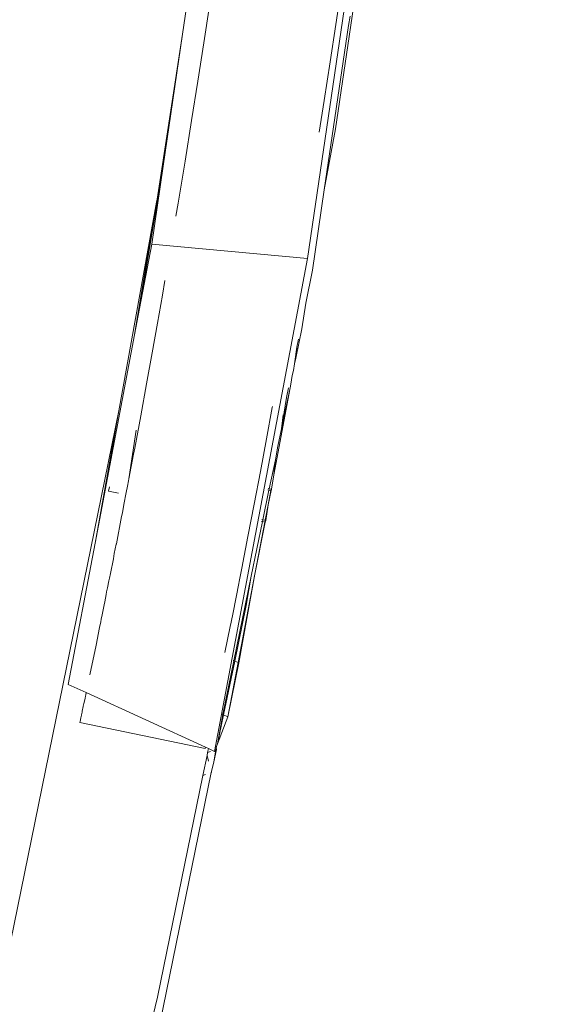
# Model space of a CAD drawing. Header units: millimetres. Extents: x 504675 to 860349, y -23215 to 63575.
# Tile 101 of 177: x 592537 to 592582, y 32815 to 32898. Entities that reach past the tile are written whole.
import ezdxf
from ezdxf import colors
from ezdxf.entities.mleader import LeaderData, LeaderLine
from ezdxf.math import Vec2, Vec3

# ---------------------------------------------------------------- set-up
doc = ezdxf.new("R2010")
doc.units = ezdxf.units.MM
doc.header["$LTSCALE"] = 10
doc.header["$PDMODE"] = 35
doc.header["$PDSIZE"] = -1000
doc.linetypes.add('LEVEL-F-OVERALL LAYOUT$0$HIDDEN', pattern=[0.375, 0.25, -0.125])
doc.layers.get('0').update_dxf_attribs({"linetype": 'CONTINUOUS'})
doc.layers.get('Defpoints').update_dxf_attribs({"color": 253, "linetype": 'CONTINUOUS'})
for name, color, linetype, lineweight in [('ARCH', 8, 'CONTINUOUS', 0), ('DIM', 8, 'CONTINUOUS', 15), ('furniture', 8, 'CONTINUOUS', 5), ('level-C-ELEVATION-$0$I-ANNO-TEXT', 8, 'CONTINUOUS', 18)]:
    doc.layers.add(name, color=color, linetype=linetype, lineweight=lineweight)
doc.layers.add('LEVEL-F-OVERALL LAYOUT$0$DASH1L', color=8, linetype='LEVEL-F-OVERALL LAYOUT$0$HIDDEN')
doc.styles.add('level-C-ELEVATION-$0$KGD - Note', font='romans.shx', dxfattribs={"width": 0.7, "height": 2})
doc.styles.get("Standard").update_dxf_attribs({"font": 'verdana.ttf'})
doc.dimstyles.new('LBF 50', dxfattribs={"dimscale": 25, "dimtxt": 1.75, "dimasz": 1.75, "dimexe": 1, "dimexo": 1, "dimgap": 1, "dimtad": 1, "dimdec": 0, "dimrnd": 5, "dimzin": 12, "dimdsep": 46, "dimtxsty": 'Standard', "dimblk": 'CLOSEDBLANK', "dimcen": 0, "dimclrd": 256, "dimclre": 256, "dimclrt": 256, "dimadec": 0, "dimazin": 3, "dimtfac": 1, "dimtdec": 0, "dimtofl": 0, "dimtmove": 0, "dimatfit": 3, "dimldrblk": 'CLOSEDBLANK', "dimfxl": 0.18, "dimtolj": 1, "dimtzin": 0, "dimlwd": -1, "dimlwe": -1, "dimarcsym": 0})

# ---------------------------------------------------------------- blocks, each defined once
blk = doc.blocks.new('ARCH')
at = {"layer": 'LEVEL-F-OVERALL LAYOUT$0$DASH1L'}
h = blk.add_hatch(dxfattribs=at)
h.set_pattern_fill('ANGLE', color=8, scale=10, angle=352.06644)
h.set_pattern_definition([(352.0664444, (-404119.055, 373340.98), (9.6410197, 69.1814516), [50.8, -19.05]), (82.0664444, (-404119.055, 373340.98), (-69.1814516, 9.6410197), [50.8, -19.05])])
edge = h.paths.add_edge_path(flags=16)
edge.add_line((572074.712, 35847.062), (602196.904, 29528.217))
edge.add_line((602196.904, 29528.217), (599472.63, 39352.005))
edge.add_arc((597545.364, 38817.547), 2000, 15.499436, 89.998351)
edge.add_line((597545.422, 40817.547), (573256.113, 40817.547))
edge.add_arc((576210.344, 22394.182), 18658.72, 99.1099624, 106.6903327)
edge.add_line((570851.58, 40266.829), (572074.712, 35847.062))
h.paths.add_polyline_path([(583373.777, 40815.973), (583374.097, 40875.042), (586424.097, 40859.112), (586423.937, 40815.973)], flags=16)
h.paths.add_polyline_path([(600840.891, 34605.132), (600792.778, 34591.523), (599497.965, 39260.646), (599546.078, 39274.255)])
h.paths.add_polyline_path([(587210.4, 32671.778), (587194.965, 32598.383), (582692.955, 33542.787), (582708.389, 33616.182)])
edge = h.paths.add_edge_path()
edge.add_line((572071.73, 35387.893), (601863.317, 29138.4))
edge.add_arc((601986.5, 29725.619), 600, 258.152638, 375.499436)
edge.add_line((602564.68, 29885.956), (599906.265, 39472.258))
edge.add_arc((597545.364, 38817.547), 2450, 15.499436, 89.998351)
edge.add_line((597545.435, 41267.547), (573220.478, 41267.547))
edge.add_arc((576210.344, 22394.182), 19108.72, 99.0018321, 106.2358191)
edge.add_arc((571035.465, 40164.758), 600, 106.235819, 195.468967)
edge.add_line((570457.2, 40004.728), (571616.648, 35815.082))
edge.add_arc((572194.913, 35975.111), 600, 195.468967, 258.152638)
h.paths.add_polyline_path([(587210.4, 32671.778), (587195.409, 32600.494), (587195.432, 32600.49)])
at = {"layer": 'furniture'}
for p, q in [((592550.524, 32896.886), (592554.733, 32925.511)), ((592561.144, 32877.871), (592568.183, 32925.739)), ((592566.356, 32908.117), (592563.497, 32888.883)), ((592563.989, 32900.79), (592563.533, 32897.716)), ((592552.327, 32896.152), (592552.802, 32899.294)), ((592563.533, 32897.716), (592563.052, 32894.541)), ((592564.608, 32897.637), (592564.738, 32898.413)), ((592548.37, 32882.904), (592550.524, 32896.886)), ((592550.524, 32896.886), (592548.879, 32885.695)), ((592564.608, 32897.637), (592562.558, 32883.692)), ((592551.825, 32892.909), (592552.327, 32896.152)), ((592563.052, 32894.541), (592562.545, 32891.264)), ((592551.296, 32889.565), (592551.825, 32892.909)), ((592562.545, 32891.264), (592562.121, 32888.577)), ((592550.74, 32886.12), (592551.296, 32889.565)), ((592563.497, 32888.883), (592562.558, 32883.692)), ((592550.155, 32882.572), (592550.74, 32886.12)), ((592546.875, 32873.651), (592548.879, 32885.695)), ((592547.911, 32879.11), (592548.879, 32885.695)), ((592548.879, 32885.695), (592548.37, 32882.904)), ((592561.557, 32876.883), (592562.558, 32883.692)), ((592548.324, 32882.653), (592545.129, 32864.982)), ((592548.324, 32882.653), (592546.452, 32871.425)), ((592548.324, 32882.653), (592548.37, 32882.904)), ((592549.969, 32881.471), (592550.155, 32882.572)), ((592547.911, 32879.11), (592546.875, 32873.651)), ((592561.144, 32877.871), (592547.911, 32879.11)), ((592553.247, 32836.109), (592561.144, 32877.871)), ((592560.991, 32874.107), (592561.557, 32876.883)), ((592548.824, 32874.785), (592549.039, 32876.023)), ((592548.407, 32872.414), (592548.824, 32874.785)), ((592546.452, 32871.425), (592546.875, 32873.651)), ((592560.655, 32871.929), (592560.991, 32874.107)), ((592547.957, 32869.892), (592548.407, 32872.414)), ((592560.147, 32869.447), (592560.655, 32871.929)), ((592543.099, 32853.752), (592546.452, 32871.425)), ((592560.365, 32871.032), (592560.229, 32870.366)), ((592560.229, 32870.366), (592560.032, 32868.967)), ((592560.229, 32870.366), (592560.147, 32869.447)), ((592547.48, 32867.256), (592547.957, 32869.892)), ((592560.147, 32869.447), (592560.032, 32868.967)), ((592560.032, 32868.967), (592559.931, 32868.394)), ((592559.842, 32867.962), (592559.725, 32867.231)), ((592559.931, 32868.394), (592559.842, 32867.962)), ((592546.981, 32864.544), (592547.48, 32867.256)), ((592558.267, 32859.54), (592559.669, 32866.931)), ((592558.917, 32863.443), (592559.669, 32866.931)), ((592559.524, 32866.909), (592559.358, 32866.093)), ((592559.725, 32867.231), (592559.669, 32866.931)), ((592558.917, 32863.443), (592559.358, 32866.093)), ((592558.14, 32865.26), (592557.652, 32862.602)), ((592558.155, 32865.342), (592558.14, 32865.26)), ((592535.025, 32815.649), (592545.129, 32864.982)), ((592545.129, 32864.982), (592543.099, 32853.752)), ((592546.468, 32861.795), (592546.981, 32864.544)), ((592558.917, 32863.443), (592559.06, 32864.631)), ((592545.972, 32859.197), (592546.594, 32863.329)), ((592558.917, 32863.443), (592558.616, 32861.976)), ((592546.366, 32861.292), (592546.468, 32861.795)), ((592557.652, 32862.602), (592557.134, 32859.824)), ((592558.421, 32860.807), (592558.616, 32861.976)), ((592546.366, 32861.292), (592545.972, 32859.197)), ((592557.878, 32858.371), (592558.421, 32860.807)), ((592558.267, 32859.54), (592558.421, 32860.807)), ((592557.134, 32859.824), (592556.607, 32857.046)), ((592558.267, 32859.54), (592558.073, 32858.335)), ((592544.255, 32858.157), (592544.323, 32858.527)), ((592545.75, 32858.036), (592545.853, 32858.574)), ((592545.853, 32858.574), (592545.947, 32859.045)), ((592545.972, 32859.197), (592545.947, 32859.045)), ((592545.088, 32858.002), (592544.255, 32858.157)), ((592545.75, 32858.036), (592545.552, 32857.018)), ((592557.338, 32855.735), (592557.852, 32858.244)), ((592557.852, 32858.244), (592557.762, 32858.261)), ((592557.784, 32856.992), (592558.015, 32858.213)), ((592558.045, 32858.208), (592557.784, 32856.992)), ((592557.787, 32858.388), (592557.878, 32858.371)), ((592557.852, 32858.244), (592557.878, 32858.371)), ((592558.015, 32858.213), (592557.852, 32858.244)), ((592557.878, 32858.371), (592558.073, 32858.335)), ((592558.015, 32858.213), (592558.066, 32858.299)), ((592558.045, 32858.208), (592558.015, 32858.213)), ((592558.066, 32858.299), (592558.045, 32858.208)), ((592558.073, 32858.335), (592558.066, 32858.299)), ((592545.426, 32856.333), (592545.552, 32857.018)), ((592556.607, 32857.046), (592556.08, 32854.305)), ((592557.784, 32856.992), (592557.538, 32855.698)), ((592557.784, 32856.992), (592557.585, 32855.689)), ((592544.911, 32853.695), (592545.341, 32856.028)), ((592545.341, 32856.028), (592545.426, 32856.333)), ((592556.359, 32850.952), (592557.306, 32855.58)), ((592557.509, 32855.542), (592556.67, 32851.121)), ((592556.67, 32851.121), (592557.541, 32855.536)), ((592557.219, 32855.597), (592557.306, 32855.58)), ((592557.338, 32855.735), (592557.25, 32855.751)), ((592557.306, 32855.58), (592557.338, 32855.735)), ((592557.509, 32855.542), (592557.306, 32855.58)), ((592557.538, 32855.698), (592557.338, 32855.735)), ((592557.538, 32855.698), (592557.509, 32855.542)), ((592557.509, 32855.542), (592557.541, 32855.536)), ((592557.585, 32855.689), (592557.538, 32855.698)), ((592557.585, 32855.689), (592557.541, 32855.536)), ((592556.08, 32854.305), (592555.561, 32851.639)), ((592540.828, 32841.782), (592543.099, 32853.752)), ((592544.723, 32852.868), (592544.887, 32853.671)), ((592544.887, 32853.671), (592544.911, 32853.695)), ((592544.659, 32852.415), (592544.723, 32852.868)), ((592544.412, 32851.169), (592544.659, 32852.415)), ((592544.317, 32850.782), (592544.412, 32851.169)), ((592554.891, 32843.788), (592556.359, 32850.952)), ((592555.252, 32843.644), (592556.67, 32851.121)), ((592556.67, 32851.121), (592555.314, 32843.619)), ((592555.561, 32851.639), (592555.331, 32850.514)), ((592556.359, 32850.952), (592555.927, 32848.464)), ((592544.171, 32849.96), (592544.273, 32850.572)), ((592544.273, 32850.572), (592544.317, 32850.782)), ((592554.813, 32847.865), (592555.306, 32850.347)), ((592555.331, 32850.514), (592555.306, 32850.347)), ((592543.936, 32848.792), (592544.043, 32849.409)), ((592544.043, 32849.409), (592544.086, 32849.615)), ((592544.086, 32849.615), (592544.171, 32849.96)), ((592543.781, 32848.099), (592543.867, 32848.517)), ((592543.867, 32848.517), (592543.936, 32848.792)), ((592555.927, 32848.464), (592554.951, 32843.765)), ((592543.622, 32847.301), (592543.71, 32847.672)), ((592543.71, 32847.672), (592543.781, 32848.099)), ((592554.813, 32847.865), (592554.646, 32847.058)), ((592543.493, 32846.603), (592543.58, 32847.094)), ((592543.58, 32847.094), (592543.622, 32847.301)), ((592554.646, 32847.058), (592554.576, 32846.686)), ((592543.493, 32846.603), (592543.187, 32845.105)), ((592554.128, 32844.473), (592554.576, 32846.686)), ((592543.187, 32845.105), (592542.669, 32842.597)), ((592553.958, 32839.23), (592554.891, 32843.788)), ((592554.951, 32843.765), (592554.005, 32839.209)), ((592554.378, 32839.038), (592555.252, 32843.644)), ((592555.314, 32843.619), (592554.378, 32839.038)), ((592554.818, 32843.818), (592554.891, 32843.788)), ((592554.891, 32843.788), (592554.951, 32843.765)), ((592554.951, 32843.765), (592555.252, 32843.644)), ((592555.252, 32843.644), (592555.314, 32843.619)), ((592542.348, 32841.088), (592540.828, 32841.782)), ((592542.316, 32840.907), (592542.348, 32841.088)), ((592552.462, 32836.466), (592542.348, 32841.088)), ((592542.152, 32840.126), (592542.135, 32840.07)), ((592542.152, 32840.126), (592542.257, 32840.627)), ((592542.257, 32840.627), (592542.285, 32840.789)), ((592542.316, 32840.907), (592542.285, 32840.789)), ((592542.001, 32839.416), (592541.954, 32839.207)), ((592542.008, 32839.462), (592542.001, 32839.416)), ((592542.022, 32839.514), (592542.008, 32839.462)), ((592542.022, 32839.514), (592542.105, 32839.904)), ((592542.105, 32839.904), (592542.135, 32840.07)), ((592553.889, 32839.262), (592553.958, 32839.23)), ((592541.825, 32838.589), (592541.817, 32838.549)), ((592541.817, 32838.549), (592552.435, 32836.337)), ((592541.834, 32838.63), (592541.825, 32838.589)), ((592541.843, 32838.677), (592541.834, 32838.63)), ((592541.861, 32838.756), (592541.843, 32838.677)), ((592541.871, 32838.812), (592541.861, 32838.756)), ((592541.901, 32838.943), (592541.871, 32838.812)), ((592541.909, 32838.99), (592541.901, 32838.943)), ((592541.919, 32839.029), (592541.909, 32838.99)), ((592541.954, 32839.207), (592541.919, 32839.029)), ((592553.494, 32836.75), (592553.958, 32839.23)), ((592554.005, 32839.209), (592553.494, 32836.75)), ((592554.378, 32839.038), (592553.494, 32836.75)), ((592553.958, 32839.23), (592554.005, 32839.209)), ((592554.005, 32839.209), (592554.378, 32839.038)), ((592553.494, 32836.75), (592553.4, 32836.506)), ((592552.435, 32836.337), (592552.443, 32836.377)), ((592552.443, 32836.377), (592552.453, 32836.418)), ((592552.462, 32836.466), (592552.453, 32836.418)), ((592552.725, 32836.347), (592552.462, 32836.466)), ((592552.606, 32835.763), (592552.654, 32836.002)), ((592552.654, 32836.002), (592552.725, 32836.347)), ((592552.654, 32836.002), (592552.909, 32836.087)), ((592553.247, 32836.109), (592552.725, 32836.347)), ((592553.177, 32835.22), (592553.405, 32836.254)), ((592553.344, 32836.233), (592553.177, 32835.22)), ((592553.344, 32836.233), (592553.247, 32836.109)), ((592553.397, 32836.281), (592553.344, 32836.233)), ((592553.344, 32836.233), (592553.405, 32836.254)), ((592553.4, 32836.506), (592553.371, 32836.366)), ((592553.397, 32836.281), (592553.371, 32836.366)), ((592553.405, 32836.254), (592553.397, 32836.281)), ((592552.256, 32834.056), (592552.606, 32835.763)), ((592552.735, 32835.285), (592552.606, 32835.763)), ((592552.971, 32834.414), (592553.177, 32835.22)), ((592548.617, 32813.15), (592552.952, 32834.32)), ((592552.971, 32834.414), (592552.952, 32834.32)), ((592552.952, 32834.32), (592552.993, 32834.335)), ((592552.993, 32834.335), (592552.971, 32834.414)), ((592548.409, 32815.268), (592552.256, 32834.056)), ((592552.256, 32834.056), (592552.489, 32834.144)), ((592547.59, 32811.915), (592548.409, 32815.268))]:
    blk.add_line(p, q, dxfattribs=at)
blk = doc.blocks.new('level-C-ELEVATION-$0$_Open90')
at = {"color": 0, "linetype": 'ByBlock', "lineweight": -2}
for p, q in [((-0.5, 0.5), (0, 0)), ((0, 0), (-1, 0)), ((0, 0), (-0.5, -0.5))]:
    blk.add_line(p, q, dxfattribs=at)
blk = doc.blocks.new('_ClosedBlank')
at = {"color": 0, "linetype": 'ByBlock', "lineweight": -2}
for p, q in [((-1, 0.1667), (0, 0)), ((-1, 0.1667), (-1, -0.1667)), ((0, 0), (-1, -0.1667))]:
    blk.add_line(p, q, dxfattribs=at)
blk = doc.blocks.new('*D67')
at = {"layer": 'Defpoints', "color": 0, "ltscale": 0.25, "transparency": 16777216}
for p in [(592954.14, 34131.711), (593370.787, 32690.738), (592853.033, 32541.033)]:
    blk.add_point(p, dxfattribs=at)
at = {"layer": 'DIM', "ltscale": 0.25}
for p, q in [((592930.124, 34124.767), (592412.37, 33975.062)), ((592448.538, 33939.978), (592840.881, 32583.061)), ((593346.771, 32683.793), (592829.017, 32534.089))]:
    blk.add_line(p, q, dxfattribs=at)
at = {"layer": 'DIM', "ltscale": 0.25, "xscale": 43.75, "yscale": 43.75, "zscale": 43.75}
for p, rotation in [((592436.386, 33982.006), 106.1268337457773), ((592853.033, 32541.033), 286.1268337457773)]:
    blk.add_blockref('_ClosedBlank', p, dxfattribs=dict(at, rotation=rotation))
at = {"layer": 'DIM', "ltscale": 0.25, "insert": (592718.726, 33282.921), "char_height": 100, "attachment_point": 5, "rotation": 286.12683}
blk.add_mtext('\\A1;1500', dxfattribs=at)

msp = doc.modelspace()

# ---------------------------------------------------------------- block references
at = {"layer": 'ARCH'}
msp.add_blockref('ARCH', (0, 0), dxfattribs=at)

# ---------------------------------------------------------------- dimensions: what is measured, and where the dimension line sits
at = {"layer": 'DIM', "color": 1, "ltscale": 0.25}
dim = msp.add_linear_dim(base=(592853.033, 32541.033), p1=(592954.14, 34131.711), p2=(593370.787, 32690.738), angle=106.12683, dimstyle='LBF 50', override={"dimtxt": 4, "dimtad": 3}, dxfattribs=at)
dim.commit()
dim.dimension.update_dxf_attribs({"geometry": '*D67', "text_midpoint": (592718.726, 33282.921)})

# ---------------------------------------------------------------- leaders
at = {"layer": 'level-C-ELEVATION-$0$I-ANNO-TEXT', "ltscale": 0.25}
ml = msp.add_multileader_mtext('Standard', dxfattribs=at)
ml.set_content('{\\fIBM Plex Mono Medium|b0|i0|c0|p49;SIGNAGE}', color=142, style='level-C-ELEVATION-$0$KGD - Note')
ml.set_leader_properties(color=1)
ml.set_arrow_properties(name='level-C-ELEVATION-$0$_Open90')
ml.build(insert=Vec2(0, 0))
ml.multileader.update_dxf_attribs({"text_right_attachment_type": 3, "dogleg_length": 3, "arrow_head_size": 100, "scale": 50})
ctx = ml.context
ctx.base_point, ctx.scale, ctx.char_height, ctx.arrow_head_size, ctx.landing_gap_size, ctx.plane_origin, ctx.plane_x_axis, ctx.plane_y_axis = Vec3(635485.687, 31928.669), 50, 100, 100, 50, Vec3(635310.34, 32749.039), Vec3(0.965084, 0.261939), Vec3(-0.261939, 0.965084)
ctx.right_attachment, ctx.text_align_type = 3, 2
notes = []
notes.append((ctx, [(1, (1, 1, 0), (636135.51, 32105.041), (-0.965084, -0.261939), 150, [(0, [(636640.118, 33032.464)], 0, [])])]))
ctx.mtext.insert, ctx.mtext.text_direction, ctx.mtext.rotation, ctx.mtext.width, ctx.mtext.alignment, ctx.mtext.flow_direction = Vec3(635932.016, 32091.257), Vec3(0.965084, 0.261939), 0.265031, 1652.66293, 3, 5
for ctx, leaders in notes:
    for number, flags, end, landing, length, lines in leaders:
        leader = LeaderData()
        leader.index, (leader.has_last_leader_line, leader.has_dogleg_vector, leader.attachment_direction) = number, flags
        leader.last_leader_point, leader.dogleg_vector, leader.dogleg_length = Vec3(end), Vec3(landing), length
        for number, points, colour, breaks in lines:
            line = LeaderLine()
            line.index, line.vertices, line.color, line.breaks = number, Vec3.list(points), colors.encode_raw_color(colour), breaks
            leader.lines.append(line)
        ctx.leaders.append(leader)

doc.saveas('drawing.dxf')
